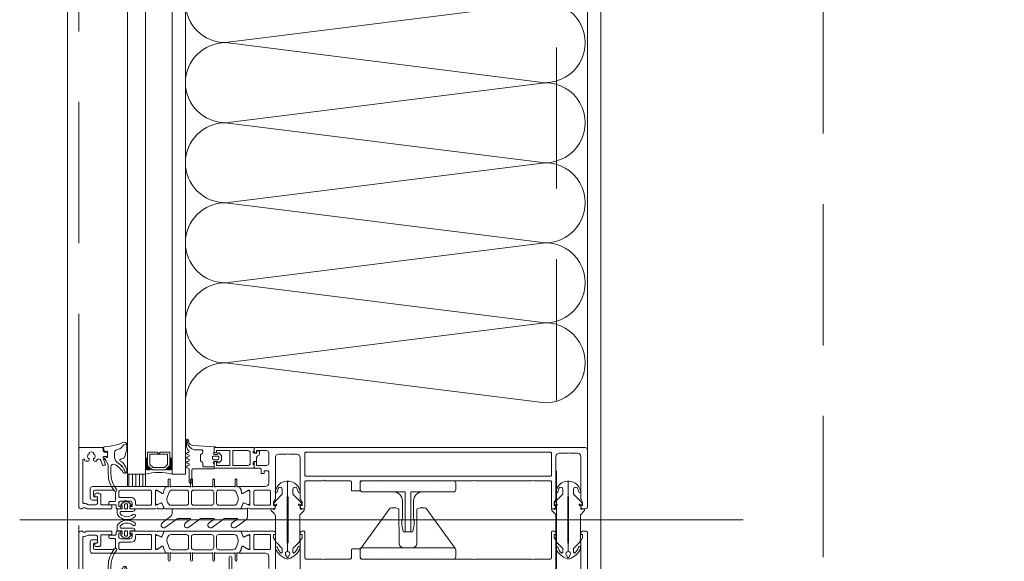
# Model space of a CAD drawing. Header units: millimetres. Extents: x 144573 to 336993, y 74252 to 247042.
# Tile 45 of 256: x 146700 to 147143, y 183812 to 184055. Entities that reach past the tile are written whole.
import ezdxf

# ---------------------------------------------------------------- set-up
doc = ezdxf.new("R2010")
doc.units = ezdxf.units.MM
doc.linetypes.add('ČÁRKOVANÁ', pattern=[19.05, 12.7, -6.35])
doc.layers.add('FASÁDA DETAILNÍ', color=255, linetype='Continuous', lineweight=0)

# ---------------------------------------------------------------- blocks, each defined once
blk = doc.blocks.new('nesystémový nástavec 18')
for p, q in [((-17.5, 9.3), (-15.36, 9.3)), ((-15.36, 9.3), (0, 9.3)), ((0, 9.3), (0, 7.8)), ((-18, 6.8), (-18, 8.8)), ((-17, 6.3), (-17.5, 6.3)), ((-11, 8), (-17, 8)), ((-17, 8), (-17, 6.3)), ((-11, 1.3), (-11, 8)), ((-2.8, 8), (-9.7, 8)), ((-9.7, 1.3), (-9.7, 8)), ((-1.8, 2.3), (-1.8, 7)), ((-0.5, 7.3), (-0.5, 6.8)), ((0, 6.3), (0.55, 6.3)), ((0.55, 6.3), (0.95, 5.9)), ((0.95, 5.9), (0.95, 4.8)), ((0.95, 4.8), (0.95, 4.14)), ((-18, 0.5), (-18, 1.8)), ((-17.5, 2.3), (-17, 2.3)), ((-1.8, 0), (-17.5, 0)), ((-17, 2.3), (-17, 1.3)), ((-17, 1.3), (-11, 1.3)), ((-9.7, 1.3), (-2.8, 1.3)), ((0, 0), (-1.8, 0)), ((-0.4, 2.23), (-0.5, 2.04)), ((-0.5, 2.04), (-0.5, 2)), ((1.2, 2.44), (0, 2.44)), ((0, 1.5), (0, 0)), ((0.95, 4.14), (1.2, 4.14)), ((1.2, 1.85), (1.2, 2.44)), ((1.4, 3.94), (1.4, 3.84)), ((1.6, 3.64), (1.6, 3.64)), ((1.8, 1.37), (1.7, 1.35)), ((2.25, 1.63), (1.8, 1.37)), ((2.4, 2.84), (2.4, 1.89))]:
    blk.add_line(p, q)
for centre, radius, start, end in [((-17.5, 8.8), 0.5, 90, 180), ((-15.36, 9.8), 0.5, 270, 270.084), ((-17.5, 6.8), 0.5, 180.0012, 269.9988), ((-2.8, 7), 1, 0, 90), ((0, 7.3), 0.5, 89.9955, 180.0071), ((0, 6.8), 0.5, 179.9949, 270.006), ((0.75, 4.8), 0.2, 359.9656, 0.0344), ((-17.5, 1.8), 0.5, 89.999, 180.0002), ((-17.5, 0.5), 0.5, 180, 270), ((-2.8, 2.3), 1, 270, 0), ((0, 2), 0.5, 179.9716, 270.0327), ((0, 1.94), 0.5, 89.9975, 144.0007), ((1.2, 3.94), 0.2, 359.9707, 90.0249), ((1.7, 1.85), 0.5, 179.9991, 270), ((1.6, 3.84), 0.2, 179.9737, 270.035), ((1.6, 2.84), 0.8, 0.0065, 89.9919), ((2.1, 1.89), 0.3, 299.9815, 0.0183)]:
    blk.add_arc(centre, radius, start, end)
blk = doc.blocks.new('284336')
for points in [[(-0.7, -9.6), (-10, -9.6, 0.414511), (-10.51, -10.11), (-10.51, -15.51, -1), (-11.69, -15.51), (-11.69, -9.6), (-12.69, -8.95, -0.668884), (-12.6, -8.23), (-11.99, -8.01, 0.766384), (-11.99, -7.21), (-12.6, -6.99, -0.76831), (-12.6, -6.23), (-11.99, -6.01, 0.766384), (-11.99, -5.21), (-12.6, -4.99, -0.76831), (-12.6, -4.23), (-11.99, -4.01, 0.766384), (-11.99, -3.21), (-12.6, -2.99, -0.877523), (-12.5, -2.22), (-12.1, -2.22, 0.698129), (-11.83, -1.5, -0.220231), (-12.89, 0.78), (-12.89, 3.45, -0.157143), (-12.82, 3.68), (-12.69, 3.42, -0.067482), (-12.48, 2.53, 0.393136), (-8.66, -1.02), (-6.1, -1.02, -0.414214), (-5.61, -1.51), (-5.61, -2.22, -0.267949), (-5.85, -2.65), (-6.35, -2.93, 0.267949), (-6.61, -3.38), (-6.61, -5.84, 0.267949), (-6.35, -6.29), (-5.85, -6.57, -0.267949), (-5.61, -7), (-5.61, -8.11, 0.414215), (-5.1, -8.62), (-0.41, -8.62), (-0.41, -9.31, -0.414212), (-0.7, -9.6)], [(-0.41, 0), (-0.41, -2, 0.990243), (-0.4, -3.02), (0.9, -3.02, 0.414214), (1.21, -2.71), (1.21, -2.61, -0.668123), (1.71, -2.4), (2.75, -3.45, -0.199004), (2.89, -3.79), (2.89, -5.43, -0.199038), (2.75, -5.77), (1.71, -6.82, -0.668191), (1.21, -6.61), (1.21, -6.51, 0.414214), (0.9, -6.2), (-0.4, -6.2, 0.990269), (-0.41, -7.22), (-0.41, -8.6), (-5.1, -8.6, -0.414215), (-5.59, -8.11), (-5.59, -7, 0.267949), (-5.84, -6.56), (-6.34, -6.27, -0.267949), (-6.59, -5.84), (-6.59, -3.38, -0.267949), (-6.34, -2.95), (-5.84, -2.66, 0.267949), (-5.59, -2.22), (-5.59, -1.51, 0.414214), (-6.1, -1), (-8.66, -1, -0.393156), (-12.46, 2.53, 0.067572), (-12.67, 3.43), (-12.8, 3.7, -0.637545), (-12.12, 3.53), (-11.92, 2.53, 0.344315), (-10.06, 0.91), (0, 0.38, -0.406913), (0.39, 0), (-0.41, 0)], [(1.7, -4.31, 0.414235), (1.2, -3.81), (-0.7, -3.81, 0.414214), (-1.2, -4.31), (-1.2, -4.91, 0.414214), (-0.7, -5.41), (1.2, -5.41, 0.414235), (1.7, -4.91), (1.7, -4.31)]]:
    blk.add_lwpolyline(points, format="xyb", close=True)
blk = doc.blocks.new('433270')
blk.add_lwpolyline([(1, 0, 0.414364), (0, -1), (0, -1.4, 0.255924), (0.23, -1.83, -0.547723), (0.23, -3.17, 0.255924), (0, -3.6), (0, -14.6, 0.414214), (0.3, -14.9), (1.2, -14.9, 0.414214), (1.7, -14.4), (1.7, -10.3, -0.414214), (2, -10), (6, -10, 0.414248), (7, -9), (7, -7.7, 0.414179), (6.5, -7.2), (5.7, -7.2, 0.414232), (5.4, -7.5), (5.4, -8.2, -0.414198), (5.1, -8.5), (2.8, -8.5, -0.414204), (1.8, -7.5), (1.8, -4.49, -0.147432), (1.97, -3.94, 0.147461), (2.4, -2.5), (2.4, -2.3, -0.414214), (2.9, -1.8), (21.87, -1.8, -0.668178), (22.22, -2.65), (22.16, -2.72, 1), (21.59, -3.29), (21.52, -3.35, 0.198912), (21.38, -3.71), (21.38, -4.05, 0.414214), (22.08, -4.75), (22.38, -4.75, 0.576988), (22.64, -4.3, -0.311246), (24.56, -4.3, 0.576988), (24.82, -4.75), (25.3, -4.75, -0.260065), (25.3, -6.65), (24.82, -6.65, 0.576988), (24.56, -7.1, -0.311246), (22.64, -7.1, 0.576988), (22.38, -6.65), (22.08, -6.65, 0.414214), (21.38, -7.35), (21.38, -7.61, 0.267949), (21.63, -8.04), (21.89, -8.2, -0.637047), (21.73, -10), (19.83, -10.7, 0.315299), (19.5, -11.17), (19.5, -11.49, 0.520567), (20.17, -11.96), (22.83, -10.99, -0.520567), (23.5, -11.46), (23.5, -12.5, 0.414062), (24, -13), (25, -13, 0.414186), (25.5, -12.5), (25.5, -11.5, -0.414182), (26, -11), (27, -11, 0.414214), (27.5, -10.5), (27.5, -0.5, 0.414214), (27, 0), (1, 0)], format="xyb", close=True)
blk = doc.blocks.new('284325')
for points in [[(0.84, -5.23, -0.560316), (0.94, -4.73), (1.94, -4.36, 0.3153), (2.14, -4.08), (2.14, -1.89, 0.451558), (1.8, -1.59), (0.9, -1.7, -0.399586), (0.57, -1.46), (0.3, -0.07, -0.415977), (0.53, 0.29, 0.024107), (6.15, 1.24, 0.076636), (8.99, 2.34, -0.577615), (10.79, 1.3), (10.02, 1.37, 0.283171), (9.08, 0.9, -0.168429), (7.07, -0.74), (5.9, -1.16, 0.315302), (5.24, -2.1), (5.24, -4.21, 0.269719), (6.76, -6.82, -0.194797), (10.18, -11.53, -0.342663), (9.17, -11.17, 0.119207), (5.43, -7.59, 0.578571), (3.63, -8.62), (3.63, -11.77, 0.176415), (6.16, -18.72, -1), (5.24, -19.49, -0.176415), (2.43, -11.77), (2.43, -8.89, 0.208286), (0.84, -5.23)], [(8.95, -6.65), (10.32, -8.78, -0.134555), (10.79, -10.63, -0.339795), (10.19, -11.53, 0.194788), (6.76, -6.81, -0.269736), (5.25, -4.21), (5.25, -2.1, -0.315302), (5.9, -1.17), (7.07, -0.74, 0.168429), (9.09, 0.89, -0.283167), (10.01, 1.36), (10.79, 1.29), (10.79, -0.74, -0.070852), (10.71, -1.3), (9.95, -3.93, -0.241839), (9.08, -4.83), (7.93, -5.22, 0.836024), (8.08, -6.19), (8.11, -6.19, -0.255349), (8.95, -6.65)]]:
    blk.add_lwpolyline(points, format="xyb", close=True)
blk = doc.blocks.new('*U1335')
for points in [[(0, 0, 0.414243), (0.1, 0.1), (0, 0.9, -1.0001), (0.2, 0.9), (0.1, 0.1, 0.414228), (0.2, 0, 0.414228)], [(0.2, 0, 0.414243), (0.3, 0.1), (0.2, 0.9, -1.0001), (0.4, 0.9), (0.3, 0.1, 0.414228), (0.4, 0, 0.414228)], [(0.4, 0, 0.414243), (0.5, 0.1), (0.4, 0.9, -1.0001), (0.6, 0.9), (0.5, 0.1, 0.414228), (0.6, 0, 0.414228)], [(0.6, 0, 0.414243), (0.7, 0.1), (0.6, 0.9, -1.0001), (0.8, 0.9), (0.7, 0.1, 0.414228), (0.8, 0, 0.414228)], [(0.8, 0, 0.414243), (0.9, 0.1), (0.8, 0.9, -1.0001), (1, 0.9), (0.9, 0.1, 0.414228), (1, 0, 0.414228)], [(1, 0, 0.414243), (1.1, 0.1), (1, 0.9, -1.0001), (1.2, 0.9), (1.1, 0.1, 0.414228), (1.2, 0, 0.414228)], [(1.2, 0, 0.414243), (1.3, 0.1), (1.2, 0.9, -1.0001), (1.4, 0.9), (1.3, 0.1, 0.414228), (1.4, 0, 0.414228)], [(1.4, 0, 0.414243), (1.5, 0.1), (1.4, 0.9, -1.0001), (1.6, 0.9), (1.5, 0.1, 0.414228), (1.6, 0, 0.414228)], [(1.6, 0, 0.414243), (1.7, 0.1), (1.6, 0.9, -1.0001), (1.8, 0.9), (1.7, 0.1, 0.414228), (1.8, 0, 0.414228)], [(1.8, 0, 0.414243), (1.9, 0.1), (1.8001, 0.9, -1.0001), (2, 0.9), (1.9001, 0.1, 0.414228), (2, 0, 0.414228)]]:
    blk.add_lwpolyline(points, format="xyb")
blk = doc.blocks.new('244748_a')
blk.add_lwpolyline([(8.32, -1.69, 0.082248), (6.34, -0.9, -1.09695), (6.94, -0.1, -0.315353), (11.26, -5.15, -0.480529), (10.87, -5.64), (4.27, -5.64), (4.08, -5.45), (-16.53, -5.45), (-16.72, -5.64), (-20.43, -5.64, 0.574019), (-21.93, -4.78), (-22.99, -5.4, 0.524827), (-22.99, -5.9), (-21.93, -6.52, 0.574021), (-20.43, -5.66), (-16.72, -5.66), (-16.53, -5.85), (4.08, -5.85), (4.27, -5.66), (10.87, -5.66, -0.480529), (11.26, -6.15, -0.326229), (6.88, -11.09, -1.09695), (6.28, -10.3, 0.081457), (8.32, -9.61, 0.599203), (7.48, -8.05), (5.52, -8.05, 0.198965), (5.17, -8.2), (2.22, -11.15), (0.93, -12.01, -0.738038), (0.51, -11.62), (0.87, -11, 1), (0.35, -10.7), (0, -11.3), (-0.98, -11.3, 0.619205), (-1.45, -12.06), (-1.28, -12.43, -0.808139), (-2.04, -13.04), (-3.63, -11.44, 0.198906), (-4.34, -11.15), (-14.99, -11.15, -0.198936), (-16.76, -10.42), (-18.98, -8.2, 0.198942), (-19.33, -8.05), (-20.67, -8.05, 0.500217), (-21.09, -8.73, 0.122037), (-18.5, -10.27, -1.093735), (-19.1, -11.07, -0.240768), (-23.7, -6.07, -0.106226), (-23.7, -5.23, -0.256232), (-19, -0.13, -1.093735), (-18.4, -0.92, 0.116856), (-21.09, -2.57, 0.500217), (-20.67, -3.25), (-19.33, -3.25, 0.198942), (-18.98, -3.1), (-16.75, -0.88, -0.198936), (-14.99, -0.15), (-4.34, -0.15, 0.198907), (-3.63, 0.14), (-2.04, 1.74, -0.808139), (-1.28, 1.13), (-1.45, 0.76, 0.619205), (-0.98, 0), (0, 0), (0.35, -0.6, 1), (0.87, -0.3), (0.51, 0.32, -0.738038), (0.93, 0.71), (2.22, -0.15), (5.17, -3.1, 0.198965), (5.52, -3.25), (7.48, -3.25, 0.599203)], format="xyb", close=True)
blk = doc.blocks.new('236134_0100_s_v')
for points in [[(22.8, -23), (22.8, -5), (42, -5, 0.414214), (43, -4), (43, -1, 0.414214), (42, 0), (1, 0, 0.414214), (0, -1), (0, -4, 0.414214), (1, -5), (20.2, -5), (20.2, -23)], [(15, -5, -0.414214), (19, -9), (19, -16.57, 0.165764), (19.53, -23), (23.47, -23, 0.165764), (24, -16.57), (24, -9, -0.414214), (28, -5)]]:
    blk.add_lwpolyline(points, format="xyb")
blk = doc.blocks.new('236134_0200_s_v')
for points in [[(19.58, 5, -0.41166), (17.58, 6.98), (17.45, 22.25, 0.344217), (17.07, 22.73), (16, 23), (14, 23, 0.240828), (13.19, 22.59), (0.19, 4.59)], [(23.42, 5, 0.41166), (25.42, 6.98), (25.55, 22.25, -0.344217), (25.93, 22.73), (27, 23), (29, 23, -0.240828), (29.81, 22.59), (42.81, 4.59)]]:
    blk.add_lwpolyline(points, format="xyb")
blk.add_lwpolyline([(42, 5), (1, 5, 0.414214), (0, 4), (0, 1, 0.414214), (1, 0), (42, 0, 0.414214), (43, 1), (43, 4, 0.414214)], format="xyb", close=True)
blk = doc.blocks.new('288126')
for points in [[(-16.5, 0), (16.5, 0)], [(-21.36, -6.34), (-17.8, -3.69)], [(-17, -2.08), (-17, -0.5)], [(-8.83, -4.3), (-14.11, -4.3)], [(1.81, -4.3), (-3.71, -4.3)], [(12.21, -4.3), (6.93, -4.3)], [(17, -0.5), (17, -3.8)], [(-14.71, -4.5), (-19.87, -8.34)], [(-10.96, -6.34), (-8.71, -4.66)], [(-4.31, -4.5), (-9.47, -8.34)], [(-0.35, -6.36), (1.93, -4.66)], [(6.33, -4.5), (1.14, -8.37)], [(10.05, -6.36), (12.33, -4.66)], [(16.6, -4.6), (11.54, -8.37)]]:
    blk.add_lwpolyline(points)
for centre, radius, start, end in [((16.5, -0.5), 0.5, 0, 90), ((-16.5, -0.5), 0.5, 90, 180), ((16, -3.8), 1, 306.7059, 0), ((-20.61, -7.34), 1.25, 126.7059, 306.7059), ((-10.21, -7.34), 1.25, 126.7059, 306.7059), ((0.4, -7.37), 1.25, 126.7059, 306.7059), ((10.8, -7.37), 1.25, 126.7059, 306.7059)]:
    blk.add_arc(centre, radius, start, end)
at = {"extrusion": (0, 0, -1)}
for centre, radius, start, end in [((19, -2.08), 2, 180, 233.2941), ((14.11, -5.3), 1, 53.2941, 90), ((8.83, -4.5), 0.2, 90, 233.2941), ((3.71, -5.3), 1, 53.2941, 90), ((-1.81, -4.5), 0.2, 90, 233.2941), ((-6.93, -5.3), 1, 53.2941, 90), ((-12.21, -4.5), 0.2, 90, 233.2941)]:
    blk.add_arc(centre, radius, start, end, dxfattribs=at)
blk = doc.blocks.new('246426')
for points in [[(-1.84, 0.64), (-2.86, -0.38, 0.198926), (-3.15, -1.09), (-3.15, -2.31, 0.198926), (-2.86, -3.02), (-1.84, -4.04, 0.637051), (-1.5, -3.92), (-1.45, -3.4), (-0.3, -3.4, -0.41484), (0, -3.7), (0, -5.19, 0.414232), (0.5, -5.69), (2.14, -5.69, 0.071862), (2.2, -5.68, 0.157876), (3.73, -4.64, 0.360336), (3.48, 2.39, 0.964062), (2.54, 1.48, -0.403385), (2.25, -4.34, -0.190964), (2.11, -4.39), (1.7, -4.39, -0.414214), (1.2, -3.89), (1.2, 1.31, 0.414201), (0.2, 2.31), (0, 2.31), (0, 0.3, -0.414214), (-0.3, 0), (-1.45, 0), (-1.5, 0.52, 0.637051), (-1.84, 0.64)], [(-2.25, -1.4, -0.414214), (-1.85, -1), (-0.4, -1, -0.414214), (0, -1.4), (0, -2, -0.414214), (-0.4, -2.4), (-1.85, -2.4, -0.414214), (-2.25, -2), (-2.25, -1.4)]]:
    blk.add_lwpolyline(points, format="xyb", close=True)

msp = doc.modelspace()

# ---------------------------------------------------------------- hatches: boundary and pattern name
at = {"layer": 'FASÁDA DETAILNÍ'}
h = msp.add_hatch(dxfattribs=at)
h.set_pattern_fill('ANSI31', color=256, scale=0.5, angle=585)
h.set_pattern_definition([(270, (214136.837, 173530.8375), (1.5875, -8e-16), [])])
h.paths.add_polyline_path([(146756.48, 183845.259), (146756.48, 183850.759), (146748.48, 183850.759), (146748.48, 183845.259)])

# ---------------------------------------------------------------- linework, layer by layer
for p, q in [((146748.48, 183850.759), (146748.48, 184259.759)), ((146756.48, 184259.759), (146756.48, 183850.759)), ((146768.48, 183850.759), (146768.48, 184259.759)), ((146774.48, 184259.759), (146774.48, 183850.759)), ((146756.48, 183850.759), (146748.48, 183850.759)), ((146774.48, 183850.759), (146768.48, 183850.759)), ((147025.604, 183830.259), (146699.912, 183830.259))]:
    msp.add_line(p, q, dxfattribs=at)
for points in [[(173301.48, 174615.259), (146721.48, 174615.259), (146721.48, 198295.259), (173301.48, 198295.259)], [(173061.48, 174855.259), (146961.48, 174855.259), (146961.48, 198055.259), (173061.48, 198055.259)], [(146767.48, 183860.759), (146767.48, 183854.759), (146765.48, 183852.759), (146759.48, 183852.759), (146757.48, 183854.759), (146757.48, 183860.759), (146761.98, 183860.759), (146761.98, 183860.259), (146762.98, 183860.259), (146762.98, 183860.759)], [(146758.48, 183859.759), (146766.48, 183859.759), (146766.48, 183855.173), (146765.066, 183853.759), (146760.033, 183853.759), (146758.48, 183855.173)], [(146748.48, 183845.259), (146748.48, 183850.759), (146756.48, 183850.759), (146756.48, 183845.259)]]:
    msp.add_lwpolyline(points, close=True, dxfattribs=at)
at = {"layer": 'FASÁDA DETAILNÍ', "linetype": 'ČÁRKOVANÁ', "ltscale": 5}
for points in [[(173296.48, 174620.259), (146726.48, 174620.259), (146726.48, 198290.259), (173296.48, 198290.259)], [(173081.48, 174835.259), (146941.48, 174835.259), (146941.48, 198075.259), (173081.48, 198075.259)], [(172961.48, 174955.259), (147061.48, 174955.259), (147061.48, 197955.259), (172961.48, 197955.259)]]:
    msp.add_lwpolyline(points, close=True, dxfattribs=at)
at = {"layer": 'FASÁDA DETAILNÍ'}
msp.add_lwpolyline([(146955.48, 183861.759), (146955.48, 184248.759)], dxfattribs=at)
for points in [[(146954.48, 183862.759), (146805.98, 183862.759, 0.4142136), (146805.48, 183862.259), (146805.48, 183860.959, 0.4142197), (146805.98, 183860.459), (146806.48, 183860.459), (146806.48, 183861.459), (146810.98, 183861.459, -0.4142136), (146811.98, 183860.459), (146811.98, 183855.759, -0.4142136), (146810.98, 183854.759), (146806.48, 183854.759), (146806.48, 183856.459), (146805.98, 183856.459, 0.4142012), (146805.48, 183855.959), (146805.48, 183853.959, 0.4142136), (146805.98, 183853.459), (146808.123, 183853.459, -0.4142136), (146808.623, 183852.959), (146808.623, 183851.159), (146809.874, 183851.159), (146809.874, 183852.359), (146811.68, 183852.359, -0.4142136), (146811.98, 183852.059), (146811.98, 183846.76, -0.4141667), (146810.48, 183845.26), (146803.482, 183845.259), (146799.382, 183845.259, 0.5773503), (146799.036, 183844.659), (146799.534, 183843.796), (146799.962, 183842.304, 0.4887011), (146800.401, 183842.127), (146802.867, 183843.559), (146803.287, 183843.559, -0.4325656), (146803.482, 183843.359), (146803.482, 183837.054, -0.5483974), (146803.201, 183836.868), (146800.817, 183837.937, 0.4253361), (146800.55, 183837.829), (146799.733, 183835.806, 0.5315629), (146800.104, 183835.256), (146802.168, 183835.256, 0.2313061), (146802.405, 183835.372, -0.3061853), (146802.725, 183835.476), (146803.482, 183835.259), (146813.986, 183835.259, 0.4142136), (146814.986, 183836.259), (146814.986, 183836.759), (146814.186, 183836.759), (146814.186, 183838.259), (146814.846, 183839.402, 0.1316504), (146814.98, 183839.902), (146814.98, 183858.267, -0.4142136), (146816.48, 183859.767), (146819.981, 183859.767, -0.3999851), (146820.981, 183859.767), (146824.68, 183859.767, -0.4142136), (146826.18, 183858.267), (146826.18, 183839.902, 0.1316504), (146826.314, 183839.402), (146826.974, 183838.259), (146826.974, 183836.759), (146826.174, 183836.759), (146826.174, 183836.259, 0.4142136), (146827.174, 183835.259), (146827.68, 183835.259, 0.4142136), (146828.18, 183835.759), (146828.18, 183847.359, -0.4142136), (146828.68, 183847.859), (146836.08, 183847.859, -0.3999851), (146837.08, 183847.859), (146848.68, 183847.859, -0.4142136), (146849.18, 183847.359), (146849.18, 183843.759, 0.4142136), (146849.68, 183843.259), (146852.68, 183843.259, 0.4142136), (146853.18, 183843.759), (146853.18, 183847.359, -0.4142136), (146853.68, 183847.859), (146860.98, 183847.859, -0.38324), (146861.98, 183847.859), (146887.48, 183847.859, -0.38324), (146888.48, 183847.859), (146903.98, 183847.859, -0.38324), (146904.98, 183847.859), (146930.48, 183847.859, -0.38324), (146931.48, 183847.859), (146938.78, 183847.859, -0.4142136), (146939.28, 183847.359), (146939.28, 183835.759, 0.4142136), (146939.78, 183835.259), (146940.28, 183835.259, 0.4142136), (146941.28, 183836.259), (146941.28, 183836.759), (146940.48, 183836.759), (146940.48, 183838.259), (146941.146, 183839.412, 0.1169365), (146941.28, 183839.912), (146941.28, 183858.767, -0.4142315), (146942.78, 183860.267), (146946.49, 183860.267, -0.3999851), (146947.49, 183860.267), (146950.98, 183860.267, -0.4142315), (146952.48, 183858.767), (146952.48, 183839.912, 0.1169365), (146952.614, 183839.412), (146953.28, 183838.259), (146953.28, 183836.759), (146952.48, 183836.759), (146952.48, 183836.259, 0.4142136), (146953.48, 183835.259), (146954.48, 183835.259, 0.4142136), (146955.48, 183836.259), (146955.48, 183861.759, 0.4142135), (146954.48, 183862.759)], [(146828.68, 183860.659), (146938.78, 183860.659, -0.4142136), (146939.28, 183860.159), (146939.28, 183850.459, -0.4142136), (146938.78, 183849.959), (146828.68, 183849.959, -0.4142136), (146828.18, 183850.459), (146828.18, 183860.159, -0.4142136), (146828.68, 183860.659)], [(146799.141, 183835.259), (146787.23, 183835.258), (146765.319, 183835.259, -0.3058367), (146764.855, 183835.571), (146763.933, 183837.859, 0.4253361), (146763.665, 183837.966), (146762.047, 183837.25, -0.5437525), (146760.99, 183837.934), (146760.99, 183842.839, -0.5781822), (146761.891, 183843.357), (146764.083, 183842.096, 0.4885049), (146764.522, 183842.273), (146764.956, 183843.787), (146765.719, 183845.108, -0.2824777), (146765.995, 183845.258), (146766.44, 183845.258, 1.4470094), (146766.79, 183845.39), (146766.79, 183848.358, -1), (146767.59, 183848.358), (146767.59, 183845.39, 1.4470094), (146767.941, 183845.258), (146776.48, 183845.258, 1.4470094), (146776.83, 183845.39), (146776.83, 183848.358, -1), (146777.63, 183848.358), (146777.63, 183845.39, 1.4470094), (146777.981, 183845.258), (146786.48, 183845.258, 1.4470094), (146786.83, 183845.39), (146786.83, 183848.358, -1), (146787.63, 183848.358), (146787.63, 183845.39, 1.4470094), (146787.981, 183845.258), (146796.52, 183845.258, 1.4470094), (146796.87, 183845.39), (146796.87, 183848.358, -1), (146797.67, 183848.358), (146797.67, 183845.39, 1.4470094), (146798.021, 183845.258), (146798.465, 183845.258, -0.2824777), (146798.741, 183845.108), (146799.504, 183843.787), (146799.938, 183842.273, 0.4885049), (146800.377, 183842.096), (146802.569, 183843.357, -0.5781822), (146803.47, 183842.839), (146803.47, 183837.934, -0.5437525), (146802.413, 183837.25), (146800.795, 183837.966, 0.4253361), (146800.528, 183837.859), (146799.605, 183835.571, -0.3058367), (146799.141, 183835.259)], [(146760.98, 183835.259), (146749.98, 183835.259, -0.4144257), (146749.48, 183835.759), (146749.48, 183836.252), (146750.48, 183836.252), (146750.48, 183837.752, 0.4142136), (146749.48, 183838.752), (146747.98, 183838.752, 0.3999851), (146746.98, 183838.752), (146745.48, 183838.752, 0.4142136), (146744.48, 183837.752), (146744.48, 183836.259), (146745.48, 183836.259), (146745.48, 183835.759, -0.4144559), (146744.98, 183835.259), (146743.68, 183835.26, -0.4139712), (146743.38, 183835.56), (146743.38, 183836.758, 0.4142136), (146743.08, 183837.058), (146740.08, 183837.058), (146740.08, 183838.058, -0.4142136), (146740.58, 183838.558), (146742.48, 183838.558, 0.4142136), (146742.98, 183839.058), (146742.98, 183842.559, 0.4142056), (146741.98, 183843.559), (146733.68, 183843.559, 0.4142063), (146733.18, 183843.059), (146733.18, 183841.159, 0.414219), (146733.68, 183840.659), (146734.48, 183840.659, -0.4142136), (146734.98, 183840.159), (146734.98, 183839.659, -0.4142136), (146734.48, 183839.159), (146732.68, 183839.159, -0.4142136), (146731.68, 183840.159), (146731.68, 183844.259, -0.4142136), (146732.68, 183845.259), (146760.98, 183845.259), (146765.08, 183845.259, -0.5773503), (146765.427, 183844.659), (146764.928, 183843.796), (146764.5, 183842.304, -0.4887011), (146764.061, 183842.127), (146761.596, 183843.559), (146761.175, 183843.559, 0.4325656), (146760.98, 183843.359), (146760.98, 183837.054, 0.5483974), (146761.262, 183836.868), (146763.646, 183837.937, -0.4253361), (146763.913, 183837.829), (146764.729, 183835.806, -0.5315625), (146764.358, 183835.256), (146762.294, 183835.256, -0.2313061), (146762.057, 183835.372, 0.3061853), (146761.738, 183835.476), (146760.98, 183835.259)], [(146758.78, 183843.559), (146745.08, 183843.559, 0.4142136), (146744.58, 183843.059), (146744.58, 183840.852, 0.4142136), (146745.08, 183840.352), (146750.05, 183840.352, -0.4111388), (146752.08, 183838.352), (146752.08, 183837.359, 0.4142136), (146752.58, 183836.859), (146758.78, 183836.859, 0.4142136), (146759.28, 183837.359), (146759.28, 183843.059, 0.4142136), (146758.78, 183843.559)], [(146768.03, 183836.858), (146774.93, 183836.858, 0.4142178), (146775.93, 183837.858), (146775.93, 183842.658, 0.4142178), (146774.93, 183843.658), (146768.568, 183843.658, 0.305619), (146767.177, 183842.72), (146766.399, 183840.796, 0.1764286), (146766.327, 183838.744), (146766.603, 183837.894, 0.3249157), (146768.03, 183836.858)], [(146778.23, 183836.858), (146786.23, 183836.858, 0.4142136), (146787.23, 183837.858), (146787.23, 183842.658, 0.4142136), (146786.23, 183843.658), (146778.23, 183843.658, 0.4142136), (146777.23, 183842.658), (146777.23, 183837.858, 0.4142136), (146778.23, 183836.858)], [(146789.53, 183836.858), (146796.43, 183836.858, 0.3249157), (146797.857, 183837.894), (146798.133, 183838.744, 0.1764286), (146798.061, 183840.796), (146797.283, 183842.72, 0.305619), (146795.892, 183843.658), (146789.53, 183843.658, 0.4142178), (146788.53, 183842.658), (146788.53, 183837.858, 0.4142178), (146789.53, 183836.858)], [(146812.78, 183837.359, -0.4142136), (146812.28, 183836.859), (146805.78, 183836.859, -0.4142136), (146805.28, 183837.359), (146805.28, 183843.059, -0.4142136), (146805.78, 183843.559), (146812.28, 183843.559, -0.4142136), (146812.78, 183843.059), (146812.78, 183837.359)], [(146760.98, 183825.259), (146749.98, 183825.259, 0.4144257), (146749.48, 183824.759), (146749.48, 183824.265), (146750.48, 183824.265), (146750.48, 183822.765, -0.4142136), (146749.48, 183821.765), (146747.98, 183821.765, -0.3999851), (146746.98, 183821.765), (146745.48, 183821.765, -0.4142136), (146744.48, 183822.765), (146744.48, 183824.259), (146745.48, 183824.259), (146745.48, 183824.759, 0.4144559), (146744.98, 183825.259), (146743.68, 183825.257, 0.4139712), (146743.38, 183824.957), (146743.38, 183823.759, -0.4142136), (146743.08, 183823.459), (146740.08, 183823.459), (146740.08, 183822.459, 0.4142136), (146740.58, 183821.959), (146742.48, 183821.959, -0.4142136), (146742.98, 183821.459), (146742.98, 183817.959, -0.4142056), (146741.98, 183816.959), (146733.68, 183816.959, -0.4142063), (146733.18, 183817.459), (146733.18, 183819.359, -0.414219), (146733.68, 183819.859), (146734.48, 183819.859, 0.4142136), (146734.98, 183820.359), (146734.98, 183820.859, 0.4142136), (146734.48, 183821.359), (146732.68, 183821.359, 0.4142136), (146731.68, 183820.359), (146731.68, 183816.259, 0.4142136), (146732.68, 183815.259), (146760.98, 183815.259), (146765.08, 183815.258, 0.5773503), (146765.427, 183815.858), (146764.928, 183816.722), (146764.5, 183818.214, 0.4887011), (146764.061, 183818.39), (146761.596, 183816.959), (146761.175, 183816.959, -0.4325656), (146760.98, 183817.159), (146760.98, 183823.463, -0.5483974), (146761.262, 183823.649), (146763.646, 183822.58, 0.4253361), (146763.913, 183822.688), (146764.729, 183824.711, 0.5315625), (146764.358, 183825.261), (146762.294, 183825.261, 0.2313061), (146762.057, 183825.145, -0.3061853), (146761.738, 183825.041), (146760.98, 183825.259)], [(146799.141, 183825.259), (146787.23, 183825.259), (146765.319, 183825.259, 0.3058367), (146764.855, 183824.946), (146763.933, 183822.659, -0.4253361), (146763.665, 183822.551), (146762.047, 183823.267, 0.5437525), (146760.99, 183822.583), (146760.99, 183817.679, 0.5781822), (146761.891, 183817.16), (146764.083, 183818.421, -0.4885049), (146764.522, 183818.244), (146764.956, 183816.73), (146765.719, 183815.409, 0.2824777), (146765.995, 183815.259), (146766.44, 183815.259, -1.4470094), (146766.79, 183815.127), (146766.79, 183812.159, 1), (146767.59, 183812.159), (146767.59, 183815.127, -1.4470094), (146767.941, 183815.26), (146776.48, 183815.259, -1.4470094), (146776.83, 183815.127), (146776.83, 183812.159, 1), (146777.63, 183812.159), (146777.63, 183815.127, -1.4470094), (146777.981, 183815.26), (146786.48, 183815.259, -1.4470094), (146786.83, 183815.127), (146786.83, 183812.159, 1), (146787.63, 183812.159), (146787.63, 183815.127, -1.4470094), (146787.981, 183815.26), (146796.52, 183815.259, -1.4470094), (146796.87, 183815.127), (146796.87, 183812.159, 1), (146797.67, 183812.159), (146797.67, 183815.127, -1.4470094), (146798.021, 183815.26), (146798.465, 183815.259, 0.2824777), (146798.741, 183815.409), (146799.504, 183816.73), (146799.938, 183818.244, -0.4885049), (146800.377, 183818.421), (146802.569, 183817.16, 0.5781822), (146803.47, 183817.679), (146803.47, 183822.583, 0.5437525), (146802.413, 183823.267), (146800.795, 183822.551, -0.4253361), (146800.528, 183822.659), (146799.605, 183824.946, 0.3058367), (146799.141, 183825.259)], [(146758.78, 183816.959), (146745.08, 183816.959, -0.4142136), (146744.58, 183817.459), (146744.58, 183819.665, -0.4142136), (146745.08, 183820.165), (146750.05, 183820.165, 0.4111388), (146752.08, 183822.165), (146752.08, 183823.159, -0.4142136), (146752.58, 183823.659), (146758.78, 183823.659, -0.4142136), (146759.28, 183823.159), (146759.28, 183817.459, -0.4142136), (146758.78, 183816.959)], [(146768.03, 183823.66), (146774.93, 183823.66, -0.4142178), (146775.93, 183822.66), (146775.93, 183817.859, -0.4142178), (146774.93, 183816.859), (146768.568, 183816.859, -0.305619), (146767.177, 183817.797), (146766.399, 183819.721, -0.1764286), (146766.327, 183821.773), (146766.603, 183822.623, -0.3249157), (146768.03, 183823.66)], [(146778.23, 183823.66), (146786.23, 183823.66, -0.4142136), (146787.23, 183822.66), (146787.23, 183817.859, -0.4142136), (146786.23, 183816.859), (146778.23, 183816.859, -0.4142136), (146777.23, 183817.859), (146777.23, 183822.66, -0.4142136), (146778.23, 183823.66)], [(146789.53, 183823.66), (146796.43, 183823.66, -0.3249157), (146797.857, 183822.623), (146798.133, 183821.773, -0.1764286), (146798.061, 183819.721), (146797.283, 183817.797, -0.305619), (146795.892, 183816.859), (146789.53, 183816.859, -0.4142178), (146788.53, 183817.859), (146788.53, 183822.66, -0.4142178), (146789.53, 183823.66)], [(146812.78, 183823.158, 0.4142136), (146812.28, 183823.658), (146805.78, 183823.658, 0.4142136), (146805.28, 183823.158), (146805.28, 183817.458, 0.4142136), (146805.78, 183816.958), (146812.28, 183816.958, 0.4142136), (146812.78, 183817.458), (146812.78, 183823.158)]]:
    msp.add_lwpolyline(points, format="xyb", close=True, dxfattribs=at)
for points in [[(146811.98, 183808.459), (146811.98, 183813.757, 0.4141667), (146810.48, 183815.257), (146803.482, 183815.259), (146799.382, 183815.258, -0.5773503), (146799.036, 183815.858), (146799.534, 183816.722), (146799.962, 183818.214, -0.4887011), (146800.401, 183818.39), (146802.867, 183816.959), (146803.287, 183816.959, 0.4325656), (146803.482, 183817.159), (146803.482, 183823.463, 0.5483974), (146803.201, 183823.649), (146800.817, 183822.58, -0.4253361), (146800.55, 183822.688), (146799.733, 183824.711, -0.5315629), (146800.104, 183825.261), (146802.168, 183825.261, -0.2313061), (146802.405, 183825.145, 0.3061853), (146802.725, 183825.041), (146803.482, 183825.259), (146813.986, 183825.259, -0.4142136), (146814.986, 183824.259), (146814.986, 183823.759), (146814.186, 183823.759), (146814.186, 183822.259), (146814.846, 183821.115, -0.1316504), (146814.98, 183820.615), (146814.98, 183802.25, 0.4142136)], [(146826.18, 183802.25), (146826.18, 183820.615, -0.1316504), (146826.314, 183821.115), (146826.974, 183822.259), (146826.974, 183823.759), (146826.174, 183823.759), (146826.174, 183824.259, -0.4142136), (146827.174, 183825.259), (146827.68, 183825.259, -0.4142136), (146828.18, 183824.759), (146828.18, 183813.159, 0.4142136), (146828.68, 183812.659), (146836.08, 183812.659, 0.3999851), (146837.08, 183812.659), (146848.68, 183812.659, 0.4142136), (146849.18, 183813.159), (146849.18, 183816.759, -0.4142136), (146849.68, 183817.259), (146852.68, 183817.259, -0.4142136), (146853.18, 183816.759), (146853.18, 183813.159, 0.4142136), (146853.68, 183812.659), (146860.98, 183812.659, 0.38324), (146861.98, 183812.659), (146887.48, 183812.659, 0.38324), (146888.48, 183812.659), (146903.98, 183812.659, 0.38324), (146904.98, 183812.659), (146930.48, 183812.659, 0.38324), (146931.48, 183812.659), (146938.78, 183812.659, 0.4142136), (146939.28, 183813.159), (146939.28, 183824.759, -0.4142136), (146939.78, 183825.259), (146940.28, 183825.259, -0.4142136), (146941.28, 183824.259), (146941.28, 183823.759), (146940.48, 183823.759), (146940.48, 183822.259), (146941.146, 183821.105, -0.1169365), (146941.28, 183820.605), (146941.28, 183801.75, 0.4142315)], [(146952.48, 183801.75), (146952.48, 183820.605, -0.1169365), (146952.614, 183821.105), (146953.28, 183822.259), (146953.28, 183823.759), (146952.48, 183823.759), (146952.48, 183824.259, -0.4142136), (146953.48, 183825.259), (146954.48, 183825.259, -0.4142136), (146955.48, 183824.259), (146955.48, 183798.759, -0.4142135)]]:
    msp.add_lwpolyline(points, format="xyb", dxfattribs=at)
for centre, radius, start, end in [((146756.98, 183858.621), 0.596, 213.03656, 326.96344), ((146756.98, 183858.329), 0.596, 213.03656, 326.96344), ((146756.98, 183858.036), 0.596, 213.03656, 326.96344), ((146756.98, 183857.744), 0.596, 213.03656, 326.96344), ((146756.98, 183857.451), 0.596, 213.03656, 326.96344), ((146756.98, 183857.159), 0.596, 213.03656, 326.96344), ((146756.98, 183856.866), 0.596, 213.03656, 326.96344), ((146756.98, 183856.574), 0.596, 213.03656, 326.96344), ((146756.98, 183856.281), 0.596, 213.03656, 326.96344), ((146756.98, 183855.989), 0.596, 213.03656, 326.96344), ((146767.98, 183858.621), 0.596, 213.03656, 326.96344), ((146767.98, 183858.329), 0.596, 213.03656, 326.96344), ((146767.98, 183858.036), 0.596, 213.03656, 326.96344), ((146767.98, 183857.744), 0.596, 213.03656, 326.96344), ((146767.98, 183857.451), 0.596, 213.03656, 326.96344), ((146767.98, 183857.159), 0.596, 213.03656, 326.96344), ((146767.98, 183856.866), 0.596, 213.03656, 326.96344), ((146767.98, 183856.574), 0.596, 213.03656, 326.96344), ((146767.98, 183856.281), 0.596, 213.03656, 326.96344), ((146767.98, 183855.989), 0.596, 213.03656, 326.96344), ((146756.98, 183855.696), 0.596, 213.03656, 326.96344), ((146756.98, 183855.404), 0.596, 213.03656, 326.96344), ((146756.98, 183855.111), 0.596, 213.03656, 326.96344), ((146757.118, 183855.099), 0.879, 223.50356, 316.00509), ((146757.266, 183855.189), 1.263, 231.50044, 308.03437), ((146757.405, 183855.35), 1.712, 237.31435, 302.70505), ((146757.549, 183855.594), 2.248, 241.59719, 298.47266), ((146757.718, 183855.943), 2.897, 244.70485, 294.69333), ((146757.832, 183856.309), 3.546, 247.59095, 292.70618), ((146762.48, 183828.867), 22.699, 74.67278, 105.32722), ((146767.128, 183856.309), 3.546, 247.29382, 292.40905), ((146767.242, 183855.943), 2.897, 245.30667, 295.29515), ((146767.411, 183855.594), 2.248, 241.52734, 298.40281), ((146767.555, 183855.35), 1.712, 237.29495, 302.68565), ((146767.694, 183855.189), 1.263, 231.96563, 308.49956), ((146767.842, 183855.099), 0.879, 223.99491, 316.49644), ((146767.98, 183855.696), 0.596, 213.03656, 326.96344), ((146767.98, 183855.404), 0.596, 213.03656, 326.96344), ((146767.98, 183855.111), 0.596, 213.03656, 326.96344)]:
    msp.add_arc(centre, radius, start, end, dxfattribs=at)

# ---------------------------------------------------------------- block references
at = {"layer": 'FASÁDA DETAILNÍ', "xscale": 179.9999932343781, "yscale": 179.9999932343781, "zscale": 179.9999932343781, "rotation": 270}
msp.add_blockref('*U1335', (146774.48, 184242.932), dxfattribs=at)
at = {"layer": 'FASÁDA DETAILNÍ'}
for name, p in [('284325', (146737.34, 183862.759)), ('284336', (146787.89, 183862.759)), ('236134_0100_s_v', (146853.18, 183847.859)), ('288126', (146785.47, 183835.258)), ('236134_0200_s_v', (146853.18, 183812.659))]:
    msp.add_blockref(name, p, dxfattribs=at)
for name, p, rotation in [('433270', (146726.48, 183835.258), 90), ('246426', (146749.48, 183835.254), 270)]:
    msp.add_blockref(name, p, dxfattribs=dict(at, rotation=rotation))
at = {"layer": 'FASÁDA DETAILNÍ', "xscale": -1}
for name, p, rotation in [('nesystémový nástavec 18', (146805.48, 183862.759), 180), ('244748_a', (146826.141, 183836.481), 270), ('244748_a', (146952.441, 183836.481), 270), ('246426', (146749.48, 183825.263), 270), ('433270', (146726.48, 183825.259), 90), ('284325', (146737.34, 183797.759), 180), ('284336', (146805.89, 183797.759), 180)]:
    msp.add_blockref(name, p, dxfattribs=dict(at, rotation=rotation))

doc.saveas('drawing.dxf')
